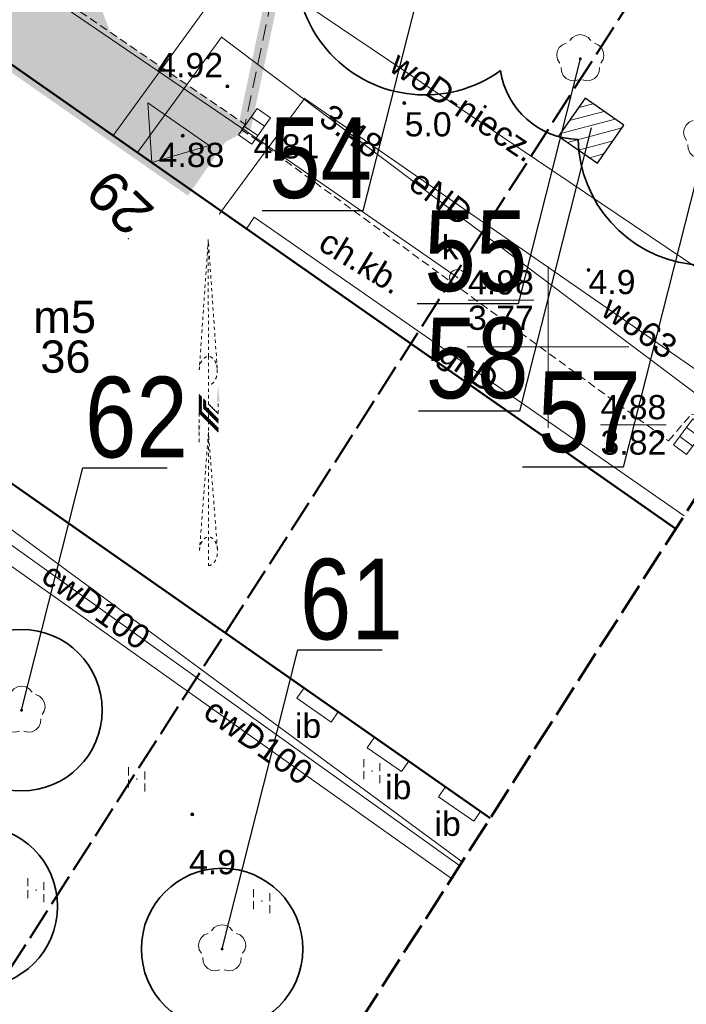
# Model space of a CAD drawing. Extents: x 5477758 to 5478353, y 5918276 to 5918502.
# Tile 48 of 127: x 5477934 to 5477954, y 5918330 to 5918360. Entities that reach past the tile are written whole.
import ezdxf
from ezdxf.enums import TextEntityAlignment as Align

# ---------------------------------------------------------------- set-up
doc = ezdxf.new("R2010")
doc.units = 0
doc.header["$LTSCALE"] = 0.25
doc.header["$PDSIZE"] = 0.75
for name, pattern in [('budynki akt$0$DASHED', [19.05, 12.7, -6.35]), ('HIDDEN', [0.375, 0.25, -0.125]), ('PRZER2-1', [3, 2, -1]), ('PRZER4-1', [5, 4, -1])]:
    doc.linetypes.add(name, pattern=pattern)
doc.layers.get('0').update_dxf_attribs({"linetype": 'CONTINUOUS', "lineweight": 13})
for name, color, linetype, lineweight in [('000_wejscia do budynków', 7, 'CONTINUOUS', 0), ('0_NASADZENIA NISKIE', 85, 'CONTINUOUS', 0), ('0_NAWIERZCHNIA UTWARDZONA_CHODNIK', 254, 'CONTINUOUS', 0), ('A_GRANICA OPRACOWANIA', 7, 'CONTINUOUS', 0), ('GEPADR', 252, 'CONTINUOUS', 18), ('GEPADR_O', 252, 'CONTINUOUS', 18), ('GESBZO', 252, 'CONTINUOUS', 50), ('GESBZO_O', 252, 'CONTINUOUS', 50), ('GSPPRB', 252, 'CONTINUOUS', 20), ('GSPRDL', 252, 'CONTINUOUS', 18), ('GSSIIN', 252, 'CONTINUOUS', 18), ('GSSIIN_O', 252, 'CONTINUOUS', 18), ('GSSKOD', 252, 'PRZER2-1', 18), ('GSSKOD_O', 252, 'PRZER2-1', 18), ('GSSUTR', 252, 'PRZER2-1', 18), ('GULCPR', 252, 'CONTINUOUS', 18), ('GULCPR_O', 252, 'CONTINUOUS', 18), ('GULEPR', 252, 'CONTINUOUS', 18), ('GULEPR_O', 252, 'CONTINUOUS', 18), ('GULGPR', 252, 'CONTINUOUS', 18), ('GULGPR_O', 252, 'CONTINUOUS', 18), ('GULKPR', 252, 'CONTINUOUS', 18), ('GULTPR', 252, 'CONTINUOUS', 18), ('GULWPR', 252, 'CONTINUOUS', 18), ('GULWPR_O', 252, 'CONTINUOUS', 18), ('GUPIWZ', 252, 'CONTINUOUS', 18), ('GUPIWZ_O', 252, 'CONTINUOUS', 18), ('GUPKKS', 252, 'CONTINUOUS', 18), ('GUPKSD', 252, 'CONTINUOUS', 18), ('GUPPRZ', 252, 'CONTINUOUS', 18), ('GUPPRZ_O', 252, 'CONTINUOUS', 18), ('krzyże', 252, 'CONTINUOUS', 13), ('OT_Rzedna', 252, 'CONTINUOUS', 18), ('pomiar', 252, 'CONTINUOUS', 18), ('wysokosci', 252, 'CONTINUOUS', 18), ('zakres', 252, 'PRZER4-1', 50), ('znak_polnocy', 252, 'HIDDEN', 13), ('ZZ_grupa', 60, 'CONTINUOUS', 30), ('ZZ_grupa-krzewow-szraf', 60, 'CONTINUOUS', 13), ('ZZ_korona', 94, 'CONTINUOUS', 35), ('ZZ_numer-inwentaryzacyjny', 5, 'CONTINUOUS', 25)]:
    doc.layers.add(name, color=color, linetype=linetype, lineweight=lineweight)
doc.layers.add('kołnierz', color=252, linetype='CONTINUOUS', lineweight=70, plot=False)
doc.styles.add('GEO-INFO', font='arial.ttf')
doc.styles.add('zielen', font='ARIALN.TTF', dxfattribs={"height": 2.5})

# ---------------------------------------------------------------- blocks, each defined once
blk = doc.blocks.new('POINT')
at = {"color": 0}
blk.add_point((0, 0), dxfattribs=at)
blk = doc.blocks.new('SUUS05')
at = {"color": 0}
blk.add_lwpolyline([(0.5, -0.25), (-0.5, -0.25), (-0.5, 0.25), (0.5, 0.25)], close=True, dxfattribs=at)
for points in [[(-0.175, -0.25), (-0.175, 0.25)], [(0.175, -0.25), (0.175, 0.25)]]:
    blk.add_lwpolyline(points, dxfattribs=at)
blk = doc.blocks.new('OKRAG_PELNY')
at = {"color": 0}
blk.add_lwpolyline([(0, 0.5), (0.12941, 0.482963), (0.25, 0.433013), (0.353553, 0.353553), (0.433013, 0.25), (0.482963, 0.12941), (0.5, 0), (0.482963, -0.12941), (0.433013, -0.25), (0.353553, -0.353553), (0.25, -0.433013), (0.12941, -0.482963), (0, -0.5), (-0.12941, -0.482963), (-0.25, -0.433013), (-0.353553, -0.353553), (-0.433013, -0.25), (-0.482963, -0.12941), (-0.5, 0), (-0.482963, 0.12941), (-0.433013, 0.25), (-0.353553, 0.353553), (-0.25, 0.433013), (-0.12941, 0.482963)], close=True, dxfattribs=at)
blk = doc.blocks.new('SPTRW')
at = {"color": 0}
for points in [[(-0.51332, 0.7233), (-0.51332, -0.7767)], [(0.48668, -0.7767), (0.48668, 0.7233)]]:
    blk.add_lwpolyline(points, dxfattribs=at)
blk = doc.blocks.new('OTRN')
at = {"linetype": 'Continuous', "lineweight": 13}
blk.add_hatch(color=0, dxfattribs=at).paths.add_polyline_path([(0, -0.091, 1), (0, 0.091, 1)])
at = {"color": 0, "linetype": 'Continuous', "lineweight": 13}
blk.add_circle((0, 0), 0.0906, dxfattribs=at)
blk = doc.blocks.new('SPDLP')
blk.add_hatch(color=0).paths.add_polyline_path([(0, -0.09), (0.027812, -0.085595), (0.052901, -0.072812), (0.072812, -0.052901), (0.085595, -0.027812), (0.09, 0), (0.085595, 0.027812), (0.072812, 0.052901), (0.052901, 0.072812), (0.027812, 0.085595), (0, 0.09), (-0.027812, 0.085595), (-0.052901, 0.072812), (-0.072812, 0.052901), (-0.085595, 0.027812), (-0.09, 0), (-0.085595, -0.027812), (-0.072812, -0.052901), (-0.052901, -0.072812), (-0.027812, -0.085595)])
at = {"color": 0}
for points in [[(-0.648554, 1.126667), (-0.481106, 1.325358), (-0.255912, 1.454989), (0, 1.5), (0.255912, 1.454989), (0.481106, 1.325358), (0.648554, 1.126667)], [(-1.271938, -0.268652), (-1.40916, -0.048001), (-1.462858, 0.20623), (-1.426585, 0.463525), (-1.304695, 0.693003), (-1.11182, 0.867117), (-0.871109, 0.964971)], [(0.871109, 0.964971), (1.11182, 0.867117), (1.304695, 0.693003), (1.426585, 0.463525), (1.462858, 0.20623), (1.40916, -0.048001), (1.271938, -0.268652)], [(-0.137547, -1.292703), (-0.389802, -1.355024), (-0.648184, -1.327532), (-0.881678, -1.213525), (-1.062258, -1.026689), (-1.168249, -0.78945), (-1.186929, -0.530282)], [(1.186929, -0.530282), (1.168249, -0.78945), (1.062258, -1.026689), (0.881678, -1.213525), (0.648184, -1.327532), (0.389802, -1.355024), (0.137547, -1.292703)]]:
    blk.add_lwpolyline(points, dxfattribs=at)
blk = doc.blocks.new('zw$2EFF')
at = {"lineweight": 18}
blk.add_hatch(color=256, dxfattribs=at).paths.add_polyline_path([(-0.771, 0.963), (0, 0), (0.77, 0.963)])
blk.add_lwpolyline([(-0.771, 0.963), (0.77, 0.963), (0, 0), (-0.771, 0.963)], dxfattribs=at)
blk = doc.blocks.new('znak')
for points in [[(97792.02, 33202.11), (97792.13, 33202.89), (97792.44, 33203.57), (97792.93, 33204.06), (97793.43, 33204.21), (97793.93, 33204.06), (97794.41, 33203.55), (97794.7, 33202.86), (97794.78, 33202.42), (97794.69, 33201.09), (97794.39, 33200.41), (97793.89, 33199.91), (97793.43, 33199.76)], [(97792.05, 33174.15), (97792.16, 33174.92), (97792.47, 33175.6), (97792.96, 33176.1), (97793.46, 33176.25), (97793.96, 33176.09), (97794.44, 33175.59), (97794.73, 33174.9), (97794.84, 33174.01), (97794.72, 33173.13), (97794.42, 33172.44), (97793.92, 33171.95), (97793.47, 33171.8)]]:
    blk.add_spline(points, degree=3)
at = {"layer": 'znak_polnocy', "linetype": 'ByBlock'}
for p, q in [((97793.41, 33222.33, -3.5), (97792.02, 33202.11, -3.5)), ((97794.8, 33202.32, -3.5), (97793.41, 33222.33, -3.5)), ((97793.43, 33204.21, -3.5), (97793.41, 33222.33, -3.5)), ((97793.43, 33204.21, -3.5), (97793.47, 33171.8, -3.5)), ((97791.99, 33198.28, -3.5), (97792.03, 33198.32, -3.5)), ((97791.99, 33198.19, -3.5), (97792.07, 33198.28, -3.5)), ((97791.99, 33198.11, -3.5), (97792.11, 33198.23, -3.5)), ((97791.99, 33198.02, -3.5), (97792.16, 33198.19, -3.5)), ((97791.99, 33197.93, -3.5), (97792.2, 33198.15, -3.5)), ((97791.99, 33197.84, -3.5), (97792.25, 33198.1, -3.5)), ((97791.99, 33197.75, -3.5), (97792.29, 33198.06, -3.5)), ((97791.99, 33197.66, -3.5), (97792.34, 33198.01, -3.5)), ((97791.99, 33197.58, -3.5), (97792.38, 33197.97, -3.5)), ((97791.99, 33197.49, -3.5), (97792.42, 33197.92, -3.5)), ((97791.99, 33197.4, -3.5), (97792.47, 33197.88, -3.5)), ((97791.99, 33197.31, -3.5), (97792.51, 33197.84, -3.5)), ((97791.99, 33197.22, -3.5), (97792.56, 33197.79, -3.5)), ((97791.99, 33197.13, -3.5), (97792.6, 33197.75, -3.5)), ((97791.99, 33197.04, -3.5), (97792.65, 33197.7, -3.5)), ((97791.99, 33196.96, -3.5), (97792.69, 33197.66, -3.5)), ((97791.99, 33196.87, -3.5), (97792.73, 33197.61, -3.5)), ((97791.99, 33196.78, -3.5), (97792.78, 33197.57, -3.5)), ((97791.99, 33196.69, -3.5), (97792.82, 33197.53, -3.5)), ((97791.99, 33196.6, -3.5), (97792.87, 33197.48, -3.5)), ((97791.99, 33196.51, -3.5), (97792.91, 33197.44, -3.5)), ((97791.99, 33196.43, -3.5), (97792.95, 33197.39, -3.5)), ((97791.99, 33196.34, -3.5), (97793, 33197.35, -3.5)), ((97791.99, 33196.25, -3.5), (97793.04, 33197.31, -3.5)), ((97791.99, 33196.16, -3.5), (97793.09, 33197.26, -3.5)), ((97791.99, 33196.07, -3.5), (97793.13, 33197.22, -3.5)), ((97791.99, 33195.98, -3.5), (97793.18, 33197.17, -3.5)), ((97791.99, 33195.9, -3.5), (97793.22, 33197.13, -3.5)), ((97791.99, 33195.81, -3.5), (97793.26, 33197.08, -3.5)), ((97791.99, 33195.72, -3.5), (97793.31, 33197.04, -3.5)), ((97791.99, 33195.63, -3.5), (97793.35, 33197, -3.5)), ((97791.99, 33195.54, -3.5), (97793.4, 33196.95, -3.5)), ((97791.99, 33195.45, -3.5), (97793.44, 33196.91, -3.5)), ((97792, 33195.38, -3.5), (97793.48, 33196.86, -3.5)), ((97792.05, 33195.34, -3.5), (97793.53, 33196.82, -3.5)), ((97792.09, 33195.29, -3.5), (97793.57, 33196.77, -3.5)), ((97792.13, 33195.25, -3.5), (97793.62, 33196.73, -3.5)), ((97792.18, 33195.2, -3.5), (97793.66, 33196.69, -3.5)), ((97792.22, 33195.16, -3.5), (97793.71, 33196.64, -3.5)), ((97792.27, 33195.12, -3.5), (97793.75, 33196.6, -3.5)), ((97794.95, 33195.4, -3.5), (97794.95, 33197.18, -4.5)), ((97791.99, 33190.95, -6), (97791.99, 33195.4, -6)), ((97791.99, 33195.4, -3.5), (97791.99, 33193.62, -3.1)), ((97792.31, 33195.07, -3.5), (97793.79, 33196.55, -3.5)), ((97792.36, 33195.03, -3.5), (97793.84, 33196.51, -3.5)), ((97792.4, 33194.98, -3.5), (97793.88, 33196.47, -3.5)), ((97792.44, 33194.94, -3.5), (97793.93, 33196.42, -3.5)), ((97792.49, 33194.9, -3.5), (97793.97, 33196.38, -3.5)), ((97792.53, 33194.85, -3.5), (97794.01, 33196.33, -3.5)), ((97792.58, 33194.81, -3.5), (97794.06, 33196.29, -3.5)), ((97792.62, 33194.76, -3.5), (97794.1, 33196.24, -3.5)), ((97792.67, 33194.72, -3.5), (97794.15, 33196.2, -3.5)), ((97792.71, 33194.67, -3.5), (97794.19, 33196.16, -3.5)), ((97792.75, 33194.63, -3.5), (97794.24, 33196.11, -3.5)), ((97792.8, 33194.59, -3.5), (97794.28, 33196.07, -3.5)), ((97792.84, 33194.54, -3.5), (97794.32, 33196.02, -3.5)), ((97792.89, 33194.5, -3.5), (97794.37, 33195.98, -3.5)), ((97792.93, 33194.45, -3.5), (97794.41, 33195.93, -3.5)), ((97792.97, 33194.41, -3.5), (97794.46, 33195.89, -3.5)), ((97793.02, 33194.36, -3.5), (97794.5, 33195.85, -3.5)), ((97793.06, 33194.32, -3.5), (97794.54, 33195.8, -3.5)), ((97793.11, 33194.28, -3.5), (97794.59, 33195.76, -3.5)), ((97793.15, 33194.23, -3.5), (97794.63, 33195.71, -3.5)), ((97793.2, 33194.19, -3.5), (97794.68, 33195.67, -3.5)), ((97793.24, 33194.14, -3.5), (97794.72, 33195.63, -3.5)), ((97793.28, 33194.1, -3.5), (97794.77, 33195.58, -3.5)), ((97793.33, 33194.06, -3.5), (97794.81, 33195.54, -3.5)), ((97793.37, 33194.01, -3.5), (97794.85, 33195.49, -3.5)), ((97793.42, 33193.97, -3.5), (97794.9, 33195.45, -3.5)), ((97793.46, 33193.92, -3.5), (97794.94, 33195.4, -3.5)), ((97793.5, 33193.88, -3.5), (97794.95, 33195.33, -3.5)), ((97793.55, 33193.83, -3.5), (97794.95, 33195.24, -3.5)), ((97793.59, 33193.79, -3.5), (97794.95, 33195.15, -3.5)), ((97793.64, 33193.75, -3.5), (97794.95, 33195.06, -3.5)), ((97793.68, 33193.7, -3.5), (97794.95, 33194.97, -3.5)), ((97793.73, 33193.66, -3.5), (97794.95, 33194.88, -3.5)), ((97793.77, 33193.61, -3.5), (97794.95, 33194.8, -3.5)), ((97793.81, 33193.57, -3.5), (97794.95, 33194.71, -3.5)), ((97793.86, 33193.52, -3.5), (97794.95, 33194.62, -3.5)), ((97793.9, 33193.48, -3.5), (97794.95, 33194.53, -3.5)), ((97793.95, 33193.44, -3.5), (97794.95, 33194.44, -3.5)), ((97793.99, 33193.39, -3.5), (97794.95, 33194.35, -3.5)), ((97794.04, 33193.35, -3.5), (97794.95, 33194.27, -3.5)), ((97794.08, 33193.3, -3.5), (97794.95, 33194.18, -3.5)), ((97794.12, 33193.26, -3.5), (97794.95, 33194.09, -3.5)), ((97794.17, 33193.22, -3.5), (97794.95, 33194, -3.5)), ((97794.21, 33193.17, -3.5), (97794.95, 33193.91, -3.5)), ((97794.26, 33193.13, -3.5), (97794.95, 33193.82, -3.5)), ((97794.3, 33193.08, -3.5), (97794.95, 33193.73, -3.5)), ((97794.34, 33193.04, -3.5), (97794.95, 33193.65, -3.5)), ((97794.39, 33192.99, -3.5), (97794.95, 33193.56, -3.5)), ((97793.44, 33192.41, -6), (97792.05, 33174.15, -3.5)), ((97794.83, 33174.36, -3.5), (97793.44, 33192.41, -2.5)), ((97794.43, 33192.95, -3.5), (97794.95, 33193.47, -3.5)), ((97794.48, 33192.91, -3.5), (97794.95, 33193.38, -3.5)), ((97794.52, 33192.86, -3.5), (97794.95, 33193.29, -3.5)), ((97794.57, 33192.82, -3.5), (97794.95, 33193.2, -3.5)), ((97794.61, 33192.77, -3.5), (97794.95, 33193.12, -3.5)), ((97794.65, 33192.73, -3.5), (97794.95, 33193.03, -3.5)), ((97794.7, 33192.69, -3.5), (97794.95, 33192.94, -3.5)), ((97794.74, 33192.64, -3.5), (97794.95, 33192.85, -3.5)), ((97794.79, 33192.6, -3.5), (97794.95, 33192.76, -3.5)), ((97794.83, 33192.55, -3.5), (97794.95, 33192.67, -3.5)), ((97794.87, 33192.51, -3.5), (97794.95, 33192.59, -3.5)), ((97794.92, 33192.46, -3.5), (97794.95, 33192.5, -3.5))]:
    blk.add_line(p, q, dxfattribs=at)
for points in [[(97794.95, 33199.85, -2.5), (97795.17, 33197.18, -2.5), (97794.73, 33197.18, -2.5)], [(97791.76, 33193.62, -2.5), (97792.21, 33193.62, -2.5), (97791.99, 33190.95, -2.5)]]:
    blk.add_solid(points, dxfattribs=at)

msp = doc.modelspace()

# ---------------------------------------------------------------- hatches: boundary and pattern name
at = {"layer": '0_NASADZENIA NISKIE'}
h = msp.add_hatch(color=85, dxfattribs=at)
edge = h.paths.add_edge_path()
edge.add_line((5477929.484, 5918364.494), (5477936.343, 5918359.818))
edge = h.paths.add_edge_path()
edge.add_ellipse((5477930.231, 5918366.023), major_axis=(1.295, 1.195), ratio=0.802248, start_angle=205.8701, end_angle=288.3279)
edge.add_ellipse((5477932.128, 5918365.084), major_axis=(-0.666, 0), ratio=1, start_angle=249.1526, end_angle=330.4507, ccw=False)
edge.add_ellipse((5477933.54, 5918367.256), major_axis=(1.944, 0), ratio=1, start_angle=232.8341, end_angle=290.2115)
edge.add_line((5477934.212, 5918365.432), (5477936.446, 5918359.744))
at = {"layer": '0_NAWIERZCHNIA UTWARDZONA_CHODNIK', "transparency": 33554636}
msp.add_hatch(color=256, dxfattribs=at).paths.add_polyline_path([(5477913.305, 5918381.377), (5477913.587, 5918381.118), (5477914.71, 5918380.022), (5477915.305, 5918379.04), (5477915.475, 5918378.759), (5477916.459, 5918376.427), (5477917.761, 5918373.34), (5477918.755, 5918371.916), (5477919.712, 5918371.162), (5477919.923, 5918371.018), (5477937.351, 5918359.126), (5477940.619, 5918356.896), (5477939.869, 5918356.504), (5477938.795, 5918354.966), (5477916.444, 5918370.588), (5477916.433, 5918371.286), (5477914.46, 5918376.682), (5477914.426, 5918376.774), (5477913.752, 5918378.047), (5477912.428, 5918379.542), (5477911.642, 5918380.121)])
at = {"layer": 'ZZ_grupa-krzewow-szraf'}
h = msp.add_hatch(dxfattribs=at)
h.set_pattern_fill('ANSI31', color=256, scale=0.1, angle=90)
h.set_pattern_definition([(194.933, (5477837.84446, 5918344.9947), (0.0818164, -0.3067773), [])])
h.paths.add_polyline_path([(5477951.155, 5918357.708), (5477950.329, 5918356.526), (5477951.527, 5918355.689), (5477952.352, 5918356.871)])

# ---------------------------------------------------------------- linework, layer by layer
at = {"color": 7, "linetype": 'Continuous', "lineweight": 13, "flags": 128}
for points in [[(5477950, 5918347.5), (5477950, 5918352.5)], [(5477947.5, 5918350), (5477952.5, 5918350)]]:
    msp.add_lwpolyline(points, dxfattribs=at)
msp.add_point((5477939.89, 5918359.601))
at = {"layer": 'A_GRANICA OPRACOWANIA', "color": 1, "linetype": 'budynki akt$0$DASHED', "ltscale": 0.1, "const_width": 0.4}
msp.add_lwpolyline([(5477939.869, 5918356.504), (5477940.619, 5918356.896), (5477942.101, 5918363.93), (5477943.898, 5918372.463), (5477938.811, 5918375.814), (5477939.356, 5918376.864), (5477927.622, 5918384.214), (5477926.949, 5918383.275), (5477923.735, 5918385.254), (5477924.621, 5918386.867), (5477922.565, 5918387.972), (5477915.954, 5918383.377), (5477911.642, 5918380.121), (5477912.501, 5918379.46), (5477913.835, 5918377.89), (5477914.426, 5918376.774), (5477916.433, 5918371.286), (5477916.349, 5918370.613), (5477938.795, 5918354.966), (5477939.869, 5918356.504)], dxfattribs=at)
at = {"layer": 'GESBZO', "linetype": 'Continuous', "lineweight": 50}
for points in [[(5477912.816, 5918360.152), (5477918.892, 5918368.876), (5477953.955, 5918344.371)], [(5477948.209, 5918335.409), (5477912.816, 5918360.152)]]:
    msp.add_lwpolyline(points, dxfattribs=at)
at = {"layer": 'GSPPRB', "linetype": 'Continuous', "lineweight": 20}
for p in [(5477936.533, 5918356.547), (5477937.287, 5918356.02), (5477939.828, 5918354.12), (5477940.66, 5918353.662)]:
    msp.add_point(p, dxfattribs=at)
at = {"layer": 'GSSIIN', "linetype": 'Continuous', "lineweight": 18}
for points in [[(5477943.285, 5918338.384), (5477943.504, 5918338.699), (5477942.444, 5918339.439), (5477942.223, 5918339.121)], [(5477945.462, 5918336.854), (5477945.683, 5918337.175), (5477944.628, 5918337.913), (5477944.402, 5918337.583)], [(5477947.704, 5918335.318), (5477947.91, 5918335.618), (5477946.819, 5918336.381), (5477946.606, 5918336.068)]]:
    msp.add_lwpolyline(points, close=True, dxfattribs=at)
at = {"layer": 'GSSKOD', "linetype": 'PRZER2-1', "lineweight": 18}
msp.add_lwpolyline([(5477913.201, 5918381.474), (5477922.112, 5918387.635), (5477923.78, 5918386.612), (5477923.191, 5918385.588), (5477926.949, 5918383.275), (5477927.622, 5918384.214), (5477939.356, 5918376.864), (5477938.811, 5918375.814), (5477943.898, 5918372.463), (5477940.619, 5918356.896), (5477940.619, 5918356.896)], dxfattribs=at)
at = {"layer": 'GSSKOD', "linetype": 'PRZER2-1', "lineweight": 18, "ltscale": 0.5}
for points in [[(5477919.712, 5918371.162), (5477940.619, 5918356.896), (5477940.505, 5918356.73), (5477940.956, 5918356.429), (5477953.729, 5918347.096), (5477954.44, 5918347.914), (5477955.591, 5918347.853), (5477957.953, 5918351.321), (5477957.936, 5918351.88), (5477956.696, 5918352.617), (5477959.044, 5918356.623), (5477959.921, 5918356.195), (5477958.394, 5918353.802), (5477959.543, 5918353.087)], [(5477953.955, 5918344.371), (5477918.892, 5918368.876), (5477912.816, 5918360.152), (5477909.863, 5918355.582), (5477916.678, 5918350.56), (5477917.405, 5918351.474), (5477927.496, 5918344.442), (5477926.88, 5918343.51), (5477932.252, 5918339.779), (5477929.362, 5918324.071), (5477935.927, 5918319.225), (5477938.124, 5918320.534), (5477940.031, 5918323.232), (5477938.216, 5918324.426), (5477940.878, 5918328.21), (5477941.747, 5918327.531), (5477940.015, 5918324.991), (5477941.068, 5918324.27)]]:
    msp.add_lwpolyline(points, dxfattribs=at)
at = {"layer": 'GSSUTR', "linetype": 'PRZER2-1', "lineweight": 18, "ltscale": 0.5}
for points in [[(5477944.551, 5918336.887), (5477944.541, 5918336.867), (5477944.561, 5918336.867)], [(5477937.264, 5918336.631), (5477937.254, 5918336.611), (5477937.274, 5918336.611)], [(5477934.141, 5918333.201), (5477934.131, 5918333.181), (5477934.151, 5918333.181)], [(5477941.138, 5918332.86), (5477941.128, 5918332.84), (5477941.148, 5918332.84)]]:
    msp.add_lwpolyline(points, close=True, dxfattribs=at)
at = {"layer": 'GULCPR', "linetype": 'Continuous', "lineweight": 18}
for points in [[(5477897.988, 5918369.384), (5477912.19, 5918358.778), (5477911.02, 5918357.046), (5477913.282, 5918355.393), (5477914.561, 5918357.187), (5477924.74, 5918350.032), (5477947.263, 5918333.933)], [(5477897.61, 5918368.865), (5477908.665, 5918360.767), (5477911.414, 5918358.665), (5477910.336, 5918357.112), (5477913.42, 5918354.88), (5477914.595, 5918356.444), (5477929.504, 5918345.945), (5477947.01, 5918333.538)]]:
    msp.add_lwpolyline(points, dxfattribs=at)
at = {"layer": 'GULEPR', "linetype": 'Continuous', "lineweight": 18}
msp.add_lwpolyline([(5477955.967, 5918347.509), (5477939.89, 5918359.601), (5477937.287, 5918356.02)], dxfattribs=at)
at = {"layer": 'GULGPR', "linetype": 'Continuous', "lineweight": 18}
msp.add_lwpolyline([(5477954.213, 5918344.773), (5477940.897, 5918354.021), (5477940.66, 5918353.662)], dxfattribs=at)
at = {"layer": 'GULKPR', "linetype": 'Continuous', "lineweight": 18}
msp.add_lwpolyline([(5477947.198, 5918352.15), (5477940.709, 5918356.642), (5477920.222, 5918370.601)], dxfattribs=at)
at = {"layer": 'GULTPR', "linetype": 'Continuous', "lineweight": 18}
msp.add_lwpolyline([(5477922.67, 5918425.86), (5477922.52, 5918425.566), (5477912.874, 5918406.653), (5477912.76, 5918406.43), (5477912.639, 5918406.211), (5477904.061, 5918390.689), (5477903.94, 5918390.47), (5477913.569, 5918382.272), (5477913.76, 5918382.11), (5477913.65, 5918381.879), (5477908.41, 5918370.85), (5477908.262, 5918370.649), (5477904.55, 5918365.6), (5477904.751, 5918365.452), (5477947.345, 5918334.06)], dxfattribs=at)
at = {"layer": 'GULWPR', "linetype": 'Continuous', "lineweight": 18}
for points in [[(5477957.77, 5918350.321), (5477940.475, 5918361.981), (5477936.533, 5918356.547)], [(5477956.335, 5918348.083), (5477942.452, 5918357.699), (5477939.828, 5918354.12)]]:
    msp.add_lwpolyline(points, dxfattribs=at)
at = {"layer": 'GUPPRZ_O', "linetype": 'Continuous', "lineweight": 9, "flags": 128}
for points in [[(5477947.522, 5918351.453), (5477949.561, 5918351.453)], [(5477951.624, 5918347.589), (5477953.662, 5918347.589)]]:
    msp.add_lwpolyline(points, dxfattribs=at)
at = {"layer": 'kołnierz', "linetype": 'PRZER4-1', "lineweight": 50}
msp.add_lwpolyline([(5477977.309, 5918380.798), (5477954.837, 5918395.479), (5477993.178, 5918463.057), (5477934.574, 5918496.308), (5477890.354, 5918424.446), (5477901.969, 5918417.467), (5477859.483, 5918348.301), (5477882.168, 5918332.75), (5477926.647, 5918301.778)], close=True, dxfattribs=at)
at = {"layer": 'krzyże', "linetype": 'Continuous', "lineweight": 13, "flags": 128}
for points in [[(5477950, 5918347.5), (5477950, 5918352.5)], [(5477947.5, 5918350), (5477952.5, 5918350)]]:
    msp.add_lwpolyline(points, dxfattribs=at)
at = {"layer": 'krzyże'}
msp.add_point((5477939.89, 5918359.601), dxfattribs=at)
at = {"layer": 'pomiar', "linetype": 'Continuous', "lineweight": 18, "flags": 128}
for points in [[(5477942.223, 5918339.121), (5477943.285, 5918338.384)], [(5477944.402, 5918337.583), (5477945.462, 5918336.854)], [(5477947.704, 5918335.318), (5477946.606, 5918336.068)]]:
    msp.add_lwpolyline(points, dxfattribs=at)
at = {"layer": 'zakres', "linetype": 'PRZER4-1', "lineweight": 40}
msp.add_lwpolyline([(5477963.54, 5918377.848), (5477941.504, 5918392.244), (5477979.546, 5918459.295), (5477938.033, 5918482.848), (5477904.167, 5918427.813), (5477915.775, 5918420.837), (5477872.982, 5918351.171), (5477887.852, 5918340.978), (5477923.836, 5918315.921)], close=True, dxfattribs=at)
at = {"layer": 'ZZ_grupa'}
msp.add_lwpolyline([(5477951.155, 5918357.708), (5477950.329, 5918356.526), (5477951.527, 5918355.689), (5477952.352, 5918356.871)], close=True, dxfattribs=at)
at = {"layer": 'ZZ_korona'}
for centre in [(5477933.692, 5918338.75, 10.12), (5477932.304, 5918332.675, 10.12), (5477939.903, 5918331.356, 10.12)]:
    msp.add_circle(centre, 2.5, dxfattribs=at)
for centre, radius, start, end in [((5477953.396, 5918362.459, 10.12), 4, 324.5136, 159.9055), ((5477946.191, 5918361.807, 10.12), 4, 140.1084, 305.7208), ((5477954.928, 5918356.528, 10.12), 4, 181.4663, 64.4536), ((5477950.999, 5918358.925, 10.12), 2.5, 188.405, 268.3959)]:
    msp.add_arc(centre, radius, start, end, dxfattribs=at)
at = {"layer": 'ZZ_numer-inwentaryzacyjny', "elevation": 10.12}
for points in [[(5477946.191, 5918361.807), (5477944.267, 5918354.216), (5477941.143, 5918354.216)], [(5477950.999, 5918358.925), (5477949.076, 5918351.334), (5477945.951, 5918351.334)], [(5477951.341, 5918356.792), (5477949.116, 5918348.013), (5477945.991, 5918348.013)], [(5477933.692, 5918338.75), (5477935.595, 5918346.262), (5477938.202, 5918346.262)], [(5477939.903, 5918331.356), (5477942.253, 5918340.626), (5477944.859, 5918340.626)]]:
    msp.add_lwpolyline(points, dxfattribs=at)
at = {"layer": 'ZZ_numer-inwentaryzacyjny'}
msp.add_lwpolyline([(5477954.928, 5918356.528), (5477952.33, 5918346.277), (5477949.206, 5918346.277)], dxfattribs=at)

# ---------------------------------------------------------------- block references
at = {"layer": '000_wejscia do budynków', "lineweight": 0, "xscale": -1.5, "yscale": 1.5, "zscale": 1.5, "rotation": 325.048567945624}
msp.add_blockref('zw$2EFF', (5477937.724, 5918355.715), dxfattribs=at)
at = {"layer": 'GEPADR', "lineweight": 18}
msp.add_blockref('POINT', (5477936.999, 5918353.353), dxfattribs=at)
at = {"layer": 'GSPRDL', "color": 96, "lineweight": 18, "true_color": 0x008000, "xscale": 0.5, "yscale": 0.5}
for p in [(5477950.999, 5918358.925), (5477954.928, 5918356.528), (5477933.692, 5918338.75), (5477939.903, 5918331.356)]:
    msp.add_blockref('SPDLP', p, dxfattribs=at)
at = {"layer": 'GSSUTR', "lineweight": 18, "xscale": 0.5, "yscale": 0.5}
for p in [(5477944.551, 5918336.877), (5477937.264, 5918336.621), (5477934.141, 5918333.191), (5477941.138, 5918332.85)]:
    msp.add_blockref('SPTRW', p, dxfattribs=at)
at = {"layer": 'GUPIWZ', "lineweight": 18, "xscale": 0.5, "yscale": 0.5}
msp.add_blockref('OKRAG_PELNY', (5477947.198, 5918352.15), dxfattribs=at)
at = {"layer": 'GUPKKS', "lineweight": 18}
for p, rotation in [((5477940.907, 5918356.834), 235.1124526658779), ((5477954.387, 5918347.221), 53.71135619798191)]:
    msp.add_blockref('SUUS05', p, dxfattribs=dict(at, rotation=rotation))
at = {"layer": 'GUPKSD', "lineweight": 18, "xscale": 0.5, "yscale": 0.5}
msp.add_blockref('POINT', (5477947.198, 5918352.15), dxfattribs=at)
at = {"layer": 'GUPPRZ', "lineweight": 18}
for p in [(5477942.452, 5918357.699), (5477940.709, 5918356.642), (5477947.198, 5918352.15)]:
    msp.add_blockref('POINT', p, dxfattribs=at)
at = {"layer": 'OT_Rzedna', "color": 7, "linetype": 'Continuous', "xscale": 0.5, "yscale": 0.5, "zscale": 0.5}
for p in [(5477940.068, 5918358.071), (5477945.545, 5918357.556), (5477938.685, 5918356.543), (5477951.254, 5918352.388), (5477938.979, 5918335.523)]:
    msp.add_blockref('OTRN', p, dxfattribs=at)
at = {"layer": 'znak_polnocy', "color": 0, "xscale": 0.2, "yscale": 0.2, "zscale": 0.2}
msp.add_blockref('znak', (5458380.793, 5911708.867), dxfattribs=at)

# ---------------------------------------------------------------- texts
at = {"layer": 'GEPADR_O', "linetype": 'Continuous', "lineweight": 0, "style": 'GEO-INFO'}
msp.add_text('29', height=1.25, rotation=135.979, dxfattribs=at).set_placement((5477936.999, 5918353.353), align=Align.TOP_LEFT)
at = {"layer": 'GESBZO_O', "linetype": 'Continuous', "lineweight": 0, "style": 'GEO-INFO'}
msp.add_text('m5', height=1, dxfattribs=at).set_placement((5477935.998, 5918350.434), align=Align.RIGHT)
msp.add_text('36', height=1, dxfattribs=at).set_placement((5477935.05, 5918350.203), align=Align.TOP_CENTER)
at = {"layer": 'GSSIIN_O', "linetype": 'Continuous', "lineweight": 0, "style": 'GEO-INFO'}
for p in [(5477942.567, 5918338.285), (5477945.36, 5918336.385), (5477946.89, 5918335.249)]:
    msp.add_text('ib', height=0.75, dxfattribs=at).set_placement(p, align=Align.MIDDLE)
at = {"layer": 'GSSKOD_O', "linetype": 'Continuous', "lineweight": 0, "style": 'GEO-INFO'}
msp.add_text('ch.kb.', height=0.75, rotation=328.6198, dxfattribs=at).set_placement((5477944.23, 5918352.656), align=Align.MIDDLE)
at = {"layer": 'GULCPR_O', "linetype": 'Continuous', "lineweight": 0, "style": 'GEO-INFO'}
for rotation, p in [(324.4432, (5477936.001, 5918341.982)), (324.6745, (5477941.028, 5918337.788))]:
    msp.add_text('cwD100', height=0.75, rotation=rotation, dxfattribs=at).set_placement(p, align=Align.MIDDLE_CENTER)
at = {"layer": 'GULEPR_O', "linetype": 'Continuous', "lineweight": 0, "style": 'GEO-INFO'}
msp.add_text('eND', height=0.75, rotation=323.0523, dxfattribs=at).set_placement((5477946.689, 5918354.63), align=Align.MIDDLE_CENTER)
at = {"layer": 'GULGPR_O', "linetype": 'Continuous', "lineweight": 0, "style": 'GEO-INFO'}
msp.add_text('gnD', height=0.75, rotation=325.2204, dxfattribs=at).set_placement((5477947.555, 5918349.397), align=Align.MIDDLE_CENTER)
at = {"layer": 'GULWPR_O', "linetype": 'Continuous', "lineweight": 0, "style": 'GEO-INFO'}
for s, rotation, p in [('woD-niecz.', 326.0147, (5477947.387, 5918357.446)), ('wo63', 325.2935, (5477952.836, 5918350.609))]:
    msp.add_text(s, height=0.75, rotation=rotation, dxfattribs=at).set_placement(p, align=Align.MIDDLE_CENTER)
at = {"layer": 'GUPIWZ_O', "linetype": 'Continuous', "lineweight": 0, "style": 'GEO-INFO'}
msp.add_text('k', height=0.75, dxfattribs=at).set_placement((5477947.234, 5918352.71), align=Align.RIGHT)
at = {"layer": 'GUPPRZ_O', "linetype": 'Continuous', "lineweight": 0, "style": 'GEO-INFO'}
msp.add_text('3.48', height=0.75, rotation=325.2935, dxfattribs=at).set_placement((5477944.744, 5918356.106), align=Align.MIDDLE_RIGHT)
msp.add_text('4.81', height=0.75, dxfattribs=at).set_placement((5477940.877, 5918356.215), align=Align.MIDDLE_LEFT)
for s, p in [('4.98', (5477947.522, 5918351.626)), ('3.77', (5477947.522, 5918350.531)), ('4.88', (5477951.624, 5918347.762)), ('3.82', (5477951.624, 5918346.667))]:
    msp.add_text(s, height=0.75, dxfattribs=at).set_placement(p)
at = {"layer": 'pomiar', "color": 7, "style": 'GEO-INFO'}
for s, p in [('5.0', (5477945.557, 5918357.273)), ('4.9', (5477951.254, 5918352.388)), ('4.9', (5477938.88, 5918334.42))]:
    msp.add_text(s, height=0.75, dxfattribs=at).set_placement(p, align=Align.TOP_LEFT)
at = {"layer": 'wysokosci', "style": 'GEO-INFO'}
for s, p in [('4.92', (5477937.896, 5918359.105)), ('4.88', (5477937.937, 5918356.324))]:
    msp.add_text(s, height=0.75, dxfattribs=at).set_placement(p, align=Align.TOP_LEFT)
at = {"layer": 'wysokosci', "color": 7, "style": 'GEO-INFO'}
for s, p in [('4.92', (5477937.896, 5918359.105)), ('4.88', (5477937.937, 5918356.324))]:
    msp.add_text(s, height=0.75, dxfattribs=at).set_placement(p, align=Align.TOP_LEFT)
at = {"layer": 'ZZ_numer-inwentaryzacyjny', "linetype": 'Continuous', "char_height": 2.5, "width": 3.31586, "attachment_point": 1, "style": 'zielen'}
for s, insert in [('54', (5477941.361, 5918357.113, 10.12)), ('55', (5477946.17, 5918354.231, 10.12)), ('58', (5477946.21, 5918350.91, 10.12)), ('62', (5477935.656, 5918349.079, 10.12)), ('57', (5477949.684, 5918349.246, 10.12)), ('61', (5477942.313, 5918343.443, 10.12))]:
    msp.add_mtext(s, dxfattribs=dict(at, insert=insert))

doc.saveas('drawing.dxf')
